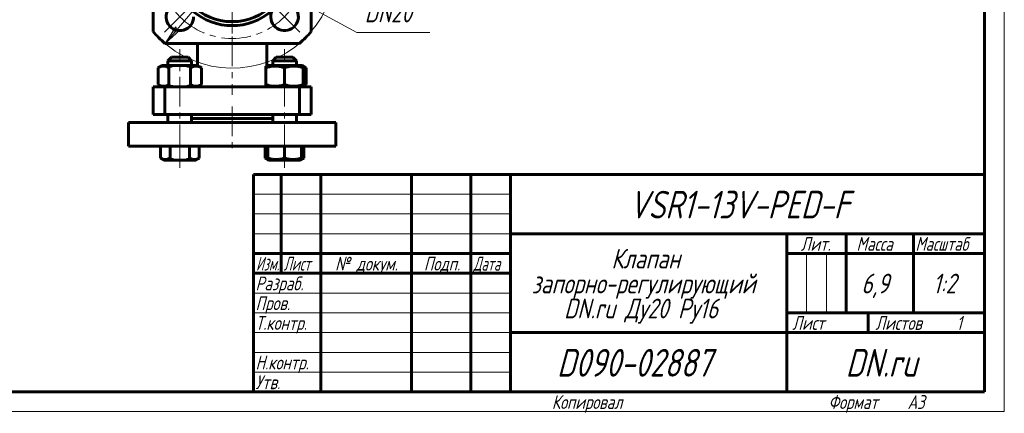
# Model space of a CAD drawing. Header units: millimetres. Extents: x 0 to 420, y 0 to 297.
# Tile 8 of 19: x 171 to 420, y 0 to 99. Entities that reach past the tile are written whole.
import ezdxf

# ---------------------------------------------------------------- set-up
doc = ezdxf.new("R2010")
doc.units = ezdxf.units.MM
for name, pattern in [('K5LT-1', [0]), ('K5LT_AXLED', [12, 7.5, -1.5, 1.5, -1.5]), ('K5LT_BASIC', [0]), ('K5LT_THIN', [0])]:
    doc.linetypes.add(name, pattern=pattern)
doc.layers.add('Системный слой', color=7, linetype='Continuous')
doc.layers.add('Системный слой (1)', color=7, linetype='Continuous', true_color=0x6c6c6c)
doc.styles.add('KDIMTEXTSTYLE', font='txt', dxfattribs={"width": 0.96, "oblique": 15, "height": 5})
doc.styles.add('KTEXTSTYLE', font='txt', dxfattribs={"width": 0.96, "height": 5})
doc.dimstyles.new('KDIMSTYLE (0.50)', dxfattribs={"dimtxt": 5, "dimasz": 1, "dimexe": 2, "dimexo": 0, "dimgap": 1, "dimtad": 1, "dimlfac": 2, "dimtxsty": 'KDIMTEXTSTYLE', "dimsah": 1, "dimcen": 0, "dimdle": 1, "dimadec": 0, "dimazin": 0, "dimtfac": 0.667, "dimtmove": 0, "dimatfit": 3, "dimfxl": 1, "dimtvp": 1, "dimtolj": 1, "dimtzin": 0, "dimarcsym": 0})

# ---------------------------------------------------------------- blocks, each defined once
blk = doc.blocks.new('U31')
at = {"layer": 'Системный слой (1)', "color": 143, "linetype": 'K5LT_BASIC', "lineweight": 60, "true_color": 0x33acca}
for p, q in [((232.93, 64.15), (233.15, 64.03)), ((233.15, 64.03), (233.37, 63.93)), ((233.37, 63.93), (233.59, 63.85))]:
    blk.add_line(p, q, dxfattribs=at)
blk = doc.blocks.new('U32')
at = {"layer": 'Системный слой (1)', "color": 143, "linetype": 'K5LT_BASIC', "lineweight": 60, "true_color": 0x33acca}
for p, q in [((242.09, 63.85), (242.31, 63.93)), ((242.31, 63.93), (242.53, 64.03)), ((242.53, 64.03), (242.75, 64.15))]:
    blk.add_line(p, q, dxfattribs=at)
blk = doc.blocks.new('U33')
at = {"layer": 'Системный слой (1)', "color": 143, "linetype": 'K5LT_BASIC', "lineweight": 60, "true_color": 0x33acca}
for p, q in [((234.73, 75.1), (234.68, 75.14)), ((234.78, 75.06), (234.73, 75.1)), ((234.84, 75.02), (234.78, 75.06))]:
    blk.add_line(p, q, dxfattribs=at)
blk = doc.blocks.new('U34')
at = {"layer": 'Системный слой (1)', "color": 143, "linetype": 'K5LT_BASIC', "lineweight": 60, "true_color": 0x33acca}
for p, q in [((214.38, 75.06), (214.32, 75.02)), ((214.44, 75.1), (214.38, 75.06)), ((214.49, 75.14), (214.44, 75.1))]:
    blk.add_line(p, q, dxfattribs=at)
blk = doc.blocks.new('U35')
at = {"layer": 'Системный слой (1)', "color": 143, "linetype": 'K5LT_BASIC', "lineweight": 60, "true_color": 0x33acca}
for p, q in [((242.84, 87.22), (242.59, 87.31)), ((243.08, 87.11), (242.84, 87.22)), ((243.33, 86.98), (243.08, 87.11))]:
    blk.add_line(p, q, dxfattribs=at)
blk = doc.blocks.new('U36')
at = {"layer": 'Системный слой (1)', "color": 143, "linetype": 'K5LT_BASIC', "lineweight": 60, "true_color": 0x33acca}
for p, q in [((242.59, 82.38), (242.84, 82.46)), ((242.84, 82.46), (243.08, 82.58)), ((243.08, 82.58), (243.33, 82.71))]:
    blk.add_line(p, q, dxfattribs=at)
blk = doc.blocks.new('U37')
at = {"layer": 'Системный слой (1)', "color": 143, "linetype": 'K5LT_BASIC', "lineweight": 60, "true_color": 0x33acca}
for p, q in [((208.32, 87.54), (208.32, 88.77)), ((208.32, 73.14), (208.32, 75.14))]:
    blk.add_line(p, q, dxfattribs=at)
blk = doc.blocks.new('U38')
at = {"layer": 'Системный слой (1)', "color": 143, "linetype": 'K5LT_BASIC', "lineweight": 60, "true_color": 0x33acca}
for p, q in [((214.32, 87.54), (214.32, 88.77)), ((214.32, 73.14), (214.32, 75.14))]:
    blk.add_line(p, q, dxfattribs=at)
blk = doc.blocks.new('U39')
at = {"layer": 'Системный слой (1)', "color": 143, "linetype": 'K5LT_BASIC', "lineweight": 60, "true_color": 0x33acca}
for p, q in [((214.38, 73.23), (214.32, 73.27)), ((214.44, 73.19), (214.38, 73.23)), ((214.49, 73.14), (214.44, 73.19))]:
    blk.add_line(p, q, dxfattribs=at)
blk = doc.blocks.new('U40')
at = {"layer": 'Системный слой (1)', "color": 143, "linetype": 'K5LT_BASIC', "lineweight": 60, "true_color": 0x33acca}
for p, q in [((234.73, 73.19), (234.68, 73.14)), ((234.78, 73.23), (234.73, 73.19)), ((234.84, 73.27), (234.78, 73.23))]:
    blk.add_line(p, q, dxfattribs=at)
blk = doc.blocks.new('U41')
at = {"layer": 'Системный слой (1)', "color": 143, "linetype": 'K5LT_BASIC', "lineweight": 60, "true_color": 0x33acca}
for p, q in [((234.84, 87.54), (234.84, 88.77)), ((234.84, 73.14), (234.84, 75.14))]:
    blk.add_line(p, q, dxfattribs=at)
blk = doc.blocks.new('U42')
at = {"layer": 'Системный слой (1)', "color": 143, "linetype": 'K5LT_BASIC', "lineweight": 60, "true_color": 0x33acca}
for p, q in [((240.84, 87.54), (240.84, 88.77)), ((240.84, 73.14), (240.84, 75.14))]:
    blk.add_line(p, q, dxfattribs=at)
blk = doc.blocks.new('U43')
at = {"layer": 'Системный слой (1)', "color": 143, "linetype": 'K5LT_BASIC', "lineweight": 60, "true_color": 0x33acca}
for p, q in [((233.8, 63.64), (237.84, 63.64)), ((237.84, 63.64), (241.88, 63.64))]:
    blk.add_line(p, q, dxfattribs=at)
blk = doc.blocks.new('U46')
at = {"layer": 'Системный слой (1)', "color": 30, "linetype": 'K5LT_AXLED', "lineweight": 18, "true_color": 0xff8000}
for q in [(224.58, 130.64), (207.08, 113.14), (242.08, 113.14), (224.58, 95.64)]:
    blk.add_line((224.58, 113.14), q, dxfattribs=at)
blk = doc.blocks.new('U47')
at = {"layer": 'Системный слой (1)', "color": 30, "linetype": 'K5LT_AXLED', "lineweight": 18, "true_color": 0xff8000}
for p, q in [((211.32, 126.4), (207.44, 130.29)), ((215.21, 122.51), (211.32, 126.4)), ((215.21, 103.77), (211.32, 99.89)), ((233.95, 103.77), (237.84, 99.89)), ((211.32, 99.89), (207.44, 96)), ((237.84, 99.89), (241.73, 96))]:
    blk.add_line(p, q, dxfattribs=at)
for start, end in [(315, 135), (135, 225), (225, 315)]:
    blk.add_arc((224.58, 113.14), 18.75, start, end, dxfattribs=at)
blk = doc.blocks.new('D8')
at = {"layer": 'Системный слой (1)'}
for points in [[(238.81, 128.94), (241.54, 133.18), (237.81, 129.79), (238.63, 129.75)], [(207.63, 93.1), (211.36, 96.5), (210.54, 96.54), (210.36, 97.35)]]:
    blk.add_hatch(color=7, dxfattribs=at).paths.add_polyline_path(points)
at = {"layer": 'Системный слой (1)', "color": 7, "linetype": 'K5LT_THIN', "lineweight": 18, "true_color": 0xffffff}
for p, q in [((241.54, 133.18), (249.46, 142.55)), ((207.63, 93.1), (241.54, 133.18)), ((237.81, 129.79), (241.54, 133.18)), ((241.54, 133.18), (238.81, 128.94)), ((238.63, 129.75), (237.81, 129.79)), ((238.81, 128.94), (238.63, 129.75)), ((207.63, 93.1), (210.36, 97.35)), ((210.36, 97.35), (210.54, 96.54)), ((211.36, 96.5), (207.63, 93.1)), ((210.54, 96.54), (211.36, 96.5))]:
    blk.add_line(p, q, dxfattribs=at)
for start, end in [(49.6324, 54.133), (225.4064, 40.3676), (225.4064, 40.3676)]:
    blk.add_arc((224.58, 113.14), 26.25, start, end, dxfattribs=at)
blk.add_wipeout([(251.46, 143.55), (251.46, 150.93), (264.13, 150.93), (264.13, 143.55)]).dxf.layer = 'Системный слой (1)'
blk.add_line((249.46, 142.55), (266.66, 142.55), dxfattribs=at)
at = {"layer": 'Системный слой (1)', "color": 7, "char_height": 5, "attachment_point": 1, "style": 'KTEXTSTYLE'}
for s, insert in [('\\fArial|b0|c204|p34;\\H5.0;\\W1.000;\\Q15;\\fGOST Type AU|b0|i0|c204|p34;\\Q15;\\W0.960;⌀', (251.46, 150.14)), ('\\fArial|b0|c204|p34;\\H5.0;\\W1.000;\\Q15;\\fGOST Type AU|b0|i0|c204|p34;\\Q15;\\W0.960;105', (254.77, 150.14))]:
    blk.add_mtext(s, dxfattribs=dict(at, insert=insert))
blk = doc.blocks.new('KDIMARROW_01')
at = {"layer": 'Системный слой'}
blk.add_hatch(color=0, dxfattribs=at).paths.add_polyline_path([(0, 0), (-5, 0.66), (-4.5, 0), (-5, -0.66)])
at = {"layer": 'Системный слой', "color": 0, "linetype": 'K5LT_THIN', "lineweight": 18}
for p, q in [((-4.5, 0), (-5, 0.66)), ((-5, 0.66), (0, 0)), ((0, 0), (-5, -0.66)), ((-5, -0.66), (-4.5, 0))]:
    blk.add_line(p, q, dxfattribs=at)
at = {"layer": 'Системный слой (1)', "color": 0, "linetype": 'K5LT_THIN', "lineweight": 18}
blk.add_line((102.53, 113.14), (102.03, 113.14), dxfattribs=at)
blk = doc.blocks.new('D9')
at = {"layer": 'Системный слой (1)'}
for points in [[(220.2, 115.55), (216.13, 118.53), (216.25, 117.71), (215.5, 117.37)], [(232.91, 108.58), (233.67, 108.92), (228.97, 110.74), (233.04, 107.76)]]:
    blk.add_hatch(color=7, dxfattribs=at).paths.add_polyline_path(points)
at = {"layer": 'Системный слой (1)', "color": 7, "linetype": 'K5LT_THIN', "lineweight": 18, "true_color": 0xffffff}
for p, q in [((220.2, 115.55), (214.06, 118.91)), ((216.25, 117.71), (215.5, 117.37)), ((215.5, 117.37), (220.2, 115.55)), ((220.2, 115.55), (216.13, 118.53)), ((216.13, 118.53), (216.25, 117.71)), ((220.2, 115.55), (228.97, 110.74)), ((228.97, 110.74), (233.04, 107.76)), ((233.67, 108.92), (228.97, 110.74)), ((228.97, 110.74), (235.11, 107.38)), ((228.97, 110.74), (256.1, 95.88)), ((232.91, 108.58), (233.67, 108.92)), ((233.04, 107.76), (232.91, 108.58))]:
    blk.add_line(p, q, dxfattribs=at)
blk.add_wipeout([(258.1, 96.88), (258.1, 104.26), (272.04, 104.26), (272.04, 96.88)]).dxf.layer = 'Системный слой (1)'
blk.add_line((256.1, 95.88), (274.62, 95.88), dxfattribs=at)
at = {"layer": 'Системный слой (1)', "color": 7, "insert": (258.1, 103.46), "char_height": 5, "attachment_point": 1, "style": 'KTEXTSTYLE'}
blk.add_mtext('\\fArial|b0|c204|p34;\\H5.0;\\W1.000;\\Q15;\\fGOST Type AU|b0|i0|c204|p34;\\Q15;\\W0.960;DN20', dxfattribs=at)
blk = doc.blocks.new('U204')
at = {"color": 7, "linetype": 'K5LT_THIN', "lineweight": 18, "true_color": 0xffffff}
for p, q in [((420, 297), (420, 0)), ((230, 55), (295, 55)), ((230, 50), (295, 50)), ((230, 45), (295, 45)), ((369.96, 25), (369.96, 40)), ((374.98, 25), (374.98, 40)), ((230, 30), (295, 30)), ((230, 25), (295, 25)), ((230, 20), (295, 20)), ((230, 15), (295, 15)), ((230, 10), (295, 10)), ((420, 0), (0, 0))]:
    blk.add_line(p, q, dxfattribs=at)
at = {"color": 143, "linetype": 'K5LT_BASIC', "lineweight": 60, "true_color": 0x33acca}
for p, q in [((415, 292), (415, 5)), ((230, 60), (415, 60)), ((230, 5), (230, 60)), ((237, 35), (237, 60)), ((247, 5), (247, 60)), ((270, 5), (270, 60)), ((285, 5), (285, 60)), ((295, 5), (295, 60)), ((295, 45), (415, 45)), ((365, 5), (365, 45)), ((380, 25), (380, 45)), ((397, 25), (397, 45)), ((230, 40), (295, 40)), ((365, 40), (380, 40)), ((380, 40), (415, 40)), ((230, 35), (295, 35)), ((365, 25), (415, 25)), ((385.57, 20), (385.57, 25)), ((295, 20), (365, 20)), ((365, 20), (415, 20)), ((415, 5), (20, 5))]:
    blk.add_line(p, q, dxfattribs=at)
at = {"color": 7, "attachment_point": 1, "style": 'KTEXTSTYLE'}
for s, insert, char_height in [('\\fArial|b0|c204|p34;\\H5.0;\\W1.000;\\Q15;\\fGOST Type AU|b0|i0|c204|p34;\\Q15;\\W0.960;\\H7.00;VSR1-13V-PED-F', (325.02, 55.86), 7), ('\\fArial|b0|c204|p34;\\H5.0;\\W1.000;\\Q15;\\fGOST Type AU|b0|i0|c204|p34;\\Q15;\\W0.960;\\H3.50;Лит.', (368.47, 44.18), 3.5), ('\\fArial|b0|c204|p34;\\H5.0;\\W1.000;\\Q15;\\fGOST Type AU|b0|i0|c204|p34;\\Q15;\\W0.960;\\H3.50;Масса', (382.58, 44.18), 3.5), ('\\fArial|b0|c204|p34;\\H5.0;\\W1.000;\\Q15;\\fGOST Type AU|b0|i0|c204|p34;\\Q15;\\W0.926;\\H3.50;Масштаб', (397.52, 44.18), 3.5), ('\\fArial|b0|c204|p34;\\H5.0;\\W1.000;\\Q15;\\fGOST Type AU|b0|i0|c204|p34;\\Q15;\\W0.960;Клапан', (320.56, 41.21), 5), ('\\fArial|b0|c204|p34;\\H5.0;\\W1.000;\\Q15;\\fGOST Type AU|b0|i0|c204|p34;\\Q15;\\W0.786;\\H3.50;Изм.', (230.62, 39.18), 3.5), ('\\fArial|b0|c204|p34;\\H5.0;\\W1.000;\\Q15;\\fGOST Type AU|b0|i0|c204|p34;\\Q15;\\W0.800;\\H3.50;Лист', (237.61, 39.18), 3.5), ('\\fArial|b0|c204|p34;\\H5.0;\\W1.000;\\Q15;\\fGOST Type AU|b0|i0|c204|p34;\\Q15;\\W0.960;\\H3.50;№ докум.', (250.63, 39.18), 3.5), ('\\fArial|b0|c204|p34;\\H5.0;\\W1.000;\\Q15;\\fGOST Type AU|b0|i0|c204|p34;\\Q15;\\W0.960;\\H3.50;Подп.', (273.1, 39.18), 3.5), ('\\fArial|b0|c204|p34;\\H5.0;\\W1.000;\\Q15;\\fGOST Type AU|b0|i0|c204|p34;\\Q15;\\W0.800;\\H3.50;Дата', (285.61, 39.18), 3.5), ('\\fArial|b0|c204|p34;\\H5.0;\\W1.000;\\Q15;\\fGOST Type AU|b0|i0|c204|p34;\\Q15;\\W0.960;запорно-регулирующий', (300.38, 34.9), 5), ('\\fArial|b0|c204|p34;\\H5.0;\\W1.000;\\Q15;\\fGOST Type AU|b0|i0|c204|p34;\\Q15;\\W0.960;6,9', (383.82, 34.9), 5), ('\\fArial|b0|c204|p34;\\H5.0;\\W1.000;\\Q15;\\fGOST Type AU|b0|i0|c204|p34;\\Q15;\\W0.960;{\\c16737820;1:2}', (401.92, 34.9), 5), ('\\fArial|b0|c204|p34;\\H5.0;\\W1.000;\\Q15;\\fGOST Type AU|b0|i0|c204|p34;\\Q15;\\W0.960;\\H3.50;Разраб.', (230.5, 34.18), 3.5), ('\\fArial|b0|c204|p34;\\H5.0;\\W1.000;\\Q15;\\fGOST Type AU|b0|i0|c204|p34;\\Q15;\\W0.960;\\H3.50;Пров.', (230.5, 29.18), 3.5), ('\\fArial|b0|c204|p34;\\H5.0;\\W1.000;\\Q15;\\fGOST Type AU|b0|i0|c204|p34;\\Q15;\\W0.960;DN.ru Ду20 Ру16', (308.58, 28.59), 5), ('\\fArial|b0|c204|p34;\\H5.0;\\W1.000;\\Q15;\\fGOST Type AU|b0|i0|c204|p34;\\Q15;\\W0.960;\\H3.50;Т.контр.', (230.5, 24.18), 3.5), ('\\fArial|b0|c204|p34;\\H5.0;\\W1.000;\\Q15;\\fGOST Type AU|b0|i0|c204|p34;\\Q15;\\W0.960;\\H3.50;Лист', (366.32, 24.18), 3.5), ('\\fArial|b0|c204|p34;\\H5.0;\\W1.000;\\Q15;\\fGOST Type AU|b0|i0|c204|p34;\\Q15;\\W0.960;\\H3.50;Листов', (387.36, 24.18), 3.5), ('\\fArial|b0|c204|p34;\\H5.0;\\W1.000;\\Q15;\\fGOST Type AU|b0|i0|c204|p34;\\Q15;\\W0.960;\\H3.50;1', (407.91, 24.18), 3.5), ('\\fArial|b0|c204|p34;\\H5.0;\\W1.000;\\Q15;\\fGOST Type AU|b0|i0|c204|p34;\\Q15;\\W0.960;\\H7.00;D090-02887', (306.78, 15.86), 7), ('\\fArial|b0|c204|p34;\\H5.0;\\W1.000;\\Q15;\\fGOST Type AU|b0|i0|c204|p34;\\Q15;\\W0.960;\\H7.00;DN.ru', (379.84, 15.86), 7), ('\\fArial|b0|c204|p34;\\H5.0;\\W1.000;\\Q15;\\fGOST Type AU|b0|i0|c204|p34;\\Q15;\\W0.960;\\H3.50;Н.контр.', (230.5, 14.18), 3.5), ('\\fArial|b0|c204|p34;\\H5.0;\\W1.000;\\Q15;\\fGOST Type AU|b0|i0|c204|p34;\\Q15;\\W0.960;\\H3.50;Утв.', (230.5, 9.18), 3.5), ('\\fArial|b0|c204|p34;\\H5.0;\\W1.000;\\Q15;\\fGOST Type AU|b0|i0|c204|p34;\\Q15;\\W0.960;\\H3.50;Копировал', (305.5, 4.18), 3.5), ('\\fArial|b0|c204|p34;\\H5.0;\\W1.000;\\Q15;\\fGOST Type AU|b0|i0|c204|p34;\\Q15;\\W0.960;\\H3.50;Формат', (375.5, 4.18), 3.5), ('\\fArial|b0|c204|p34;\\H5.0;\\W1.000;\\Q15;\\fGOST Type AU|b0|i0|c204|p34;\\Q15;\\W0.960;\\H3.50;A3', (395.5, 4.18), 3.5)]:
    blk.add_mtext(s, dxfattribs=dict(at, insert=insert, char_height=char_height))

msp = doc.modelspace()

# ---------------------------------------------------------------- linework, layer by layer
at = {"layer": 'Системный слой (1)', "color": 30, "linetype": 'K5LT_AXLED', "lineweight": 18, "true_color": 0xff8000}
for p, q in [((224.583, 142.8531), (224.583, 80.144)), ((224.583, 77.144), (224.583, 65.144)), ((211.3248, 61.644), (211.3248, 66.1463)), ((237.8413, 61.644), (237.8413, 66.1463))]:
    msp.add_line(p, q, dxfattribs=at)
at = {"layer": 'Системный слой (1)', "color": 143, "linetype": 'K5LT_BASIC', "lineweight": 60, "true_color": 0x33acca}
for p, q in [((204.583, 104.8524), (204.583, 96.1421)), ((244.583, 96.1421), (244.583, 104.8524)), ((207.5812, 93.144), (241.5848, 93.144)), ((215.833, 87.544), (215.833, 93.144)), ((233.333, 87.544), (233.333, 93.144)), ((205.8399, 86.9826), (206.8123, 87.544)), ((206.5748, 87.4069), (206.8123, 87.544)), ((215.8373, 87.544), (206.8123, 87.544)), ((208.3248, 88.769), (209.1998, 89.644)), ((208.3248, 88.769), (214.3248, 88.769)), ((209.1998, 89.644), (213.4498, 89.644)), ((214.3248, 88.769), (213.4498, 89.644)), ((216.8096, 86.9826), (215.8373, 87.544)), ((233.0913, 87.4069), (233.3288, 87.544)), ((233.0913, 86.9826), (233.0913, 87.4069)), ((242.3538, 87.544), (233.3288, 87.544)), ((234.8413, 88.769), (235.7163, 89.644)), ((234.8413, 88.769), (240.8413, 88.769)), ((235.7163, 89.644), (239.9663, 89.644)), ((240.8413, 88.769), (239.9663, 89.644)), ((242.5913, 87.4069), (242.3538, 87.544)), ((243.3261, 86.9826), (242.3538, 87.544)), ((242.5913, 87.4069), (242.5913, 86.9826)), ((205.8399, 82.7054), (205.8399, 86.9826)), ((208.5823, 82.7054), (208.5823, 86.9826)), ((214.0672, 82.7054), (214.0672, 86.9826)), ((216.8096, 82.7054), (216.8096, 86.9826)), ((233.0913, 82.7054), (233.0913, 86.9826)), ((237.8413, 82.7054), (237.8413, 86.9826)), ((242.5913, 82.7054), (242.5913, 86.9826)), ((243.3261, 82.7054), (243.3261, 86.9826)), ((206.8123, 82.144), (205.8399, 82.7054)), ((206.8123, 82.144), (206.5748, 82.2811)), ((215.8373, 82.144), (216.8096, 82.7054)), ((233.0913, 82.2811), (233.0913, 82.7054)), ((233.3288, 82.144), (233.0913, 82.2811)), ((242.3538, 82.144), (243.3261, 82.7054)), ((242.3538, 82.144), (242.5913, 82.2811)), ((242.5913, 82.7054), (242.5913, 82.2811)), ((204.583, 82.144), (207.5812, 82.144)), ((204.583, 75.144), (204.583, 82.144)), ((207.5812, 75.144), (207.5812, 82.144)), ((241.5848, 82.144), (207.5812, 82.144)), ((241.5848, 75.144), (241.5848, 82.144)), ((241.5848, 82.144), (244.583, 82.144)), ((244.583, 75.144), (244.583, 82.144)), ((204.583, 75.144), (207.5812, 75.144)), ((241.5848, 75.144), (207.5812, 75.144)), ((241.5848, 75.144), (244.583, 75.144)), ((198.333, 73.144), (250.833, 73.144)), ((198.333, 67.144), (198.333, 73.144)), ((224.583, 74.144), (214.3248, 74.144)), ((234.8413, 74.144), (224.583, 74.144)), ((250.833, 67.144), (250.833, 73.144)), ((198.333, 67.144), (250.833, 67.144)), ((206.4173, 67.144), (206.4173, 64.1463)), ((208.871, 67.144), (208.871, 64.1463)), ((213.7785, 67.144), (213.7785, 64.1463)), ((216.2322, 67.144), (216.2322, 64.1463)), ((232.9338, 67.144), (232.9338, 64.1463)), ((233.5913, 67.144), (233.5913, 64.1463)), ((237.8413, 67.144), (237.8413, 64.1463)), ((242.0913, 67.144), (242.0913, 64.1463)), ((242.7487, 67.144), (242.7487, 64.1463)), ((206.4173, 64.1463), (207.2873, 63.644)), ((207.0748, 63.7667), (207.2873, 63.644)), ((207.2873, 63.644), (215.3623, 63.644)), ((216.2322, 64.1463), (215.3623, 63.644)), ((215.5748, 63.7667), (215.3623, 63.644)), ((232.9338, 64.1463), (233.8038, 63.644)), ((233.5913, 63.7667), (233.5913, 64.1463)), ((233.5913, 63.7667), (233.8038, 63.644)), ((242.7487, 64.1463), (241.8788, 63.644)), ((242.0913, 63.7667), (241.8788, 63.644)), ((242.0913, 64.1463), (242.0913, 63.7667))]:
    msp.add_line(p, q, dxfattribs=at)
msp.add_circle((224.583, 113.144), 14.5, dxfattribs=at)
for centre, radius, start, end in [((211.3248, 99.8857), 3.5, 64.707133, 0), ((237.8413, 99.8857), 3.5, 154.707133, 90), ((224.583, 113.144), 15.5, 229.367, 310.633), ((224.583, 113.144), 26.25, 220.367594, 229.632406), ((224.583, 113.144), 26.25, 310.367594, 319.632406)]:
    msp.add_arc(centre, radius, start, end, dxfattribs=at)
for points, knots in [([(208.5823, 86.9826), (208.4616, 87.0523), (208.2631, 87.1556), (207.9965, 87.2641), (207.7892, 87.3296), (207.6024, 87.3724), (207.4108, 87.4002), (207.2183, 87.4102), (207.0336, 87.4015), (206.8468, 87.3775), (206.653, 87.3356), (206.3729, 87.248), (206.1021, 87.128), (205.9043, 87.0198), (205.8399, 86.9826)], [0, 0, 0, 0, 2.03193949, 3.31163349, 4.3966445, 5.4235888, 6.35058924, 7.49983039, 8.53318741, 9.33577528, 10.52418436, 11.68484669, 13.91500354, 15, 15, 15, 15]), ([(216.8096, 86.9826), (216.6888, 87.0523), (216.4904, 87.1556), (216.2238, 87.2641), (216.0164, 87.3296), (215.8296, 87.3724), (215.638, 87.4002), (215.4455, 87.4102), (215.2608, 87.4015), (215.0741, 87.3775), (214.8802, 87.3356), (214.6002, 87.248), (214.3293, 87.128), (214.1316, 87.0198), (214.0672, 86.9826)], [0, 0, 0, 0, 2.03193949, 3.31163349, 4.3966445, 5.4235888, 6.35058924, 7.49983039, 8.53318741, 9.33577528, 10.52418436, 11.68484669, 13.91500354, 15, 15, 15, 15]), ([(237.8413, 86.9826), (237.6792, 87.0366), (237.4091, 87.1198), (237.007, 87.2236), (236.6491, 87.2991), (236.3499, 87.346), (236.0827, 87.3776), (235.812, 87.4002), (235.4787, 87.4102), (235.2017, 87.4027), (234.9201, 87.3847), (234.6247, 87.3537), (234.213, 87.2867), (233.7002, 87.1721), (233.316, 87.0575), (233.0913, 86.9826)], [0, 0, 0, 0, 1.67981626, 2.78068749, 4.10062144, 5.2997801, 5.78516139, 6.77396186, 7.99981908, 9.10206657, 9.53045066, 10.80659157, 12.05516695, 13.66764409, 16, 16, 16, 16]), ([(242.5913, 86.9826), (242.4292, 87.0366), (242.1591, 87.1198), (241.757, 87.2236), (241.3991, 87.2991), (241.0999, 87.346), (240.8327, 87.3776), (240.562, 87.4002), (240.2287, 87.4102), (239.9517, 87.4027), (239.6701, 87.3847), (239.3747, 87.3537), (238.963, 87.2867), (238.4502, 87.1721), (238.066, 87.0575), (237.8413, 86.9826)], [0, 0, 0, 0, 1.67981626, 2.78068749, 4.10062144, 5.2997801, 5.78516139, 6.77396186, 7.99981908, 9.10206657, 9.53045066, 10.80659157, 12.05516695, 13.66764409, 16, 16, 16, 16]), ([(205.8399, 82.7054), (205.9607, 82.6356), (206.1591, 82.5323), (206.4258, 82.4239), (206.6331, 82.3583), (206.8199, 82.3155), (207.0115, 82.2878), (207.204, 82.2778), (207.3887, 82.2864), (207.5754, 82.3105), (207.7693, 82.3523), (208.0494, 82.44), (208.3202, 82.56), (208.518, 82.6682), (208.5823, 82.7054)], [0, 0, 0, 0, 2.03193949, 3.31163349, 4.3966445, 5.4235888, 6.35058924, 7.49983039, 8.53318741, 9.33577528, 10.52418436, 11.68484669, 13.91500354, 15, 15, 15, 15]), ([(214.0672, 82.7054), (214.1879, 82.6356), (214.3864, 82.5323), (214.653, 82.4239), (214.8603, 82.3583), (215.0472, 82.3155), (215.2388, 82.2878), (215.4312, 82.2778), (215.6159, 82.2864), (215.8027, 82.3105), (215.9966, 82.3523), (216.2766, 82.44), (216.5474, 82.56), (216.7452, 82.6682), (216.8096, 82.7054)], [0, 0, 0, 0, 2.03193949, 3.31163349, 4.3966445, 5.4235888, 6.35058924, 7.49983039, 8.53318741, 9.33577528, 10.52418436, 11.68484669, 13.91500354, 15, 15, 15, 15]), ([(233.0913, 82.7054), (233.2534, 82.6513), (233.5234, 82.5682), (233.9256, 82.4643), (234.2834, 82.3888), (234.5826, 82.3419), (234.8498, 82.3104), (235.1205, 82.2878), (235.4538, 82.2778), (235.7308, 82.2853), (236.0124, 82.3033), (236.3079, 82.3343), (236.7196, 82.4012), (237.2323, 82.5159), (237.6165, 82.6304), (237.8413, 82.7054)], [0, 0, 0, 0, 1.67981626, 2.78068749, 4.10062144, 5.2997801, 5.78516139, 6.77396186, 7.99981908, 9.10206657, 9.53045066, 10.80659157, 12.05516695, 13.66764409, 16, 16, 16, 16]), ([(237.8413, 82.7054), (238.0034, 82.6513), (238.2734, 82.5682), (238.6756, 82.4643), (239.0334, 82.3888), (239.3326, 82.3419), (239.5998, 82.3104), (239.8705, 82.2878), (240.2038, 82.2778), (240.4808, 82.2853), (240.7624, 82.3033), (241.0579, 82.3343), (241.4696, 82.4012), (241.9823, 82.5159), (242.3665, 82.6304), (242.5913, 82.7054)], [0, 0, 0, 0, 1.67981626, 2.78068749, 4.10062144, 5.2997801, 5.78516139, 6.77396186, 7.99981908, 9.10206657, 9.53045066, 10.80659157, 12.05516695, 13.66764409, 16, 16, 16, 16]), ([(206.4173, 64.1463), (206.574, 64.0558), (206.7808, 63.9533), (207.0518, 63.858), (207.213, 63.8142), (207.3767, 63.784), (207.5279, 63.7683), (207.6745, 63.7651), (207.8362, 63.7741), (208.0137, 63.8001), (208.2284, 63.8536), (208.5155, 63.9566), (208.7351, 64.0678), (208.871, 64.1463)], [0, 0, 0, 0, 2.75035614, 3.58804376, 4.63730758, 5.49284922, 6.35907939, 7.18800081, 7.96430825, 9.0854941, 10.18771443, 11.61111218, 14, 14, 14, 14]), ([(213.7785, 64.1463), (213.9352, 64.0558), (214.1421, 63.9533), (214.413, 63.858), (214.5742, 63.8142), (214.7379, 63.784), (214.8891, 63.7683), (215.0357, 63.7651), (215.1975, 63.7741), (215.3749, 63.8001), (215.5896, 63.8536), (215.8768, 63.9566), (216.0963, 64.0678), (216.2322, 64.1463)], [0, 0, 0, 0, 2.75035614, 3.58804376, 4.63730758, 5.49284922, 6.35907939, 7.18800081, 7.96430825, 9.0854941, 10.18771443, 11.61111218, 14, 14, 14, 14]), ([(233.5913, 64.1463), (233.7564, 64.0912), (233.9982, 64.0176), (234.3583, 63.9263), (234.6579, 63.8631), (234.9695, 63.8142), (235.253, 63.784), (235.5149, 63.7683), (235.7689, 63.7651), (236.0107, 63.7729), (236.2808, 63.7929), (236.5813, 63.8304), (237.0153, 63.9088), (237.435, 64.0162), (237.7415, 64.113), (237.8413, 64.1463)], [0, 0, 0, 0, 1.91244871, 2.78068749, 4.10062144, 5.2997801, 6.27754197, 7.2675193, 8.21485807, 9.10206657, 9.9581603, 11.22579665, 12.46383647, 14.84267045, 16, 16, 16, 16]), ([(237.8413, 64.1463), (238.0064, 64.0912), (238.2482, 64.0176), (238.6083, 63.9263), (238.9079, 63.8631), (239.2195, 63.8142), (239.503, 63.784), (239.7649, 63.7683), (240.0189, 63.7651), (240.2607, 63.7729), (240.5308, 63.7929), (240.8313, 63.8304), (241.2653, 63.9088), (241.685, 64.0162), (241.9915, 64.113), (242.0913, 64.1463)], [0, 0, 0, 0, 1.91244871, 2.78068749, 4.10062144, 5.2997801, 6.27754197, 7.2675193, 8.21485807, 9.10206657, 9.9581603, 11.22579665, 12.46383647, 14.84267045, 16, 16, 16, 16])]:
    msp.add_open_spline(points, degree=3, knots=knots, dxfattribs=at)
at = {"layer": 'Системный слой (1)', "color": 7, "linetype": 'K5LT-1'}
for points in [[(214.0672, 86.9826), (213.9394, 87.0195), (213.6129, 87.1088), (213.0195, 87.2458), (212.4223, 87.3416), (211.9614, 87.384), (211.7048, 87.3988), (211.5386, 87.4046), (211.3992, 87.4068), (211.2492, 87.4071), (211.0612, 87.4037), (210.8353, 87.3933), (210.511, 87.3698), (210.0413, 87.315), (209.5062, 87.2176), (209.0048, 87.0999), (208.7227, 87.0231), (208.5823, 86.9826)], [(208.5823, 82.7054), (208.7101, 82.6685), (209.0367, 82.5791), (209.63, 82.4422), (210.2272, 82.3463), (210.6881, 82.3039), (210.9447, 82.2891), (211.1109, 82.2834), (211.2503, 82.2812), (211.4003, 82.2808), (211.5883, 82.2843), (211.8142, 82.2946), (212.1385, 82.3182), (212.6082, 82.373), (213.1433, 82.4704), (213.6447, 82.5881), (213.9268, 82.6648), (214.0672, 82.7054)], [(208.871, 64.1463), (208.9853, 64.1133), (209.2775, 64.0333), (209.8084, 63.9108), (210.3427, 63.825), (210.7551, 63.7871), (210.9847, 63.7738), (211.1334, 63.7687), (211.2581, 63.7667), (211.3923, 63.7664), (211.5606, 63.7695), (211.7627, 63.7787), (212.0528, 63.7998), (212.4731, 63.8489), (212.9519, 63.936), (213.4005, 64.0413), (213.6529, 64.11), (213.7785, 64.1463)]]:
    msp.add_open_spline(points, degree=3, knots=[0, 0, 0, 0, 3.15229629, 8.02402693, 14.43035773, 17.47429983, 18.99627089, 20.51824194, 21.40985484, 22.30146773, 24.08469353, 25.86791932, 27.65114512, 31.79250392, 37.07252473, 40.53626237, 44, 44, 44, 44], dxfattribs=at)

# ---------------------------------------------------------------- block references
at = {"layer": 'Системный слой (1)'}
for name in ['U47', 'U46', 'U37', 'U38', 'U41', 'U42', 'U35', 'U36', 'U34', 'U33', 'U39', 'U40', 'U31', 'U43', 'U32']:
    msp.add_blockref(name, (0, 0), dxfattribs=at)

# ---------------------------------------------------------------- next in the draw order: dimensions: what is measured, and where the dimension line sits
at = {"layer": 'Системный слой (1)', "color": 7}
dim = msp.add_diameter_dim_2p(p1=(190.6753, 73.0626), p2=(258.4907, 153.2254), dimstyle='KDIMSTYLE (0.50)', override={"dimtih": 1, "dimtoh": 1, "dimpost": '\\fGOST Type AU|b0|c204|p34;\\H5.0;\\W0.960;\\Q15;<>', "dimblk1": 'KDIMARROW_01', "dimblk2": 'KDIMARROW_01', "dimclrt": 7, "dimtol": 1, "dimtp": 0, "dimtm": 0, "dimtdec": 5, "dimtmove": 1, "dimatfit": 2, "dimtolj": 1}, dxfattribs=at)
dim.commit()
dim.dimension.update_dxf_attribs({"geometry": 'D8', "text_midpoint": (251.4619, 142.5526), "dimtype": 163})

# ---------------------------------------------------------------- next in the draw order: linework, layer by layer
at = {"layer": 'Системный слой (1)', "color": 30, "linetype": 'K5LT_AXLED', "lineweight": 18, "true_color": 0xff8000}
for p, q in [((211.3248, 65.144), (211.3248, 91.644)), ((237.8413, 65.144), (237.8413, 91.644))]:
    msp.add_line(p, q, dxfattribs=at)

# ---------------------------------------------------------------- next in the draw order: dimensions: what is measured, and where the dimension line sits
at = {"layer": 'Системный слой (1)', "color": 7}
dim = msp.add_diameter_dim_2p(p1=(215.8132, 117.9492), p2=(233.3528, 108.3387), dimstyle='KDIMSTYLE (0.50)', override={"dimtih": 1, "dimtoh": 1, "dimpost": '\\fGOST Type AU|b0|c204|p34;\\H5.0;\\W0.960;\\Q15;<>', "dimblk1": 'KDIMARROW_01', "dimblk2": 'KDIMARROW_01', "dimclrt": 7, "dimtol": 1, "dimtp": 0, "dimtm": 0, "dimtdec": 5, "dimtmove": 1, "dimatfit": 2, "dimtolj": 1}, dxfattribs=at)
dim.commit()
dim.dimension.update_dxf_attribs({"geometry": 'D9', "text_midpoint": (258.0974, 95.8762), "dimtype": 163})

# ---------------------------------------------------------------- next in the draw order: block references
msp.add_blockref('U204', (0, 0))

doc.saveas('drawing.dxf')
